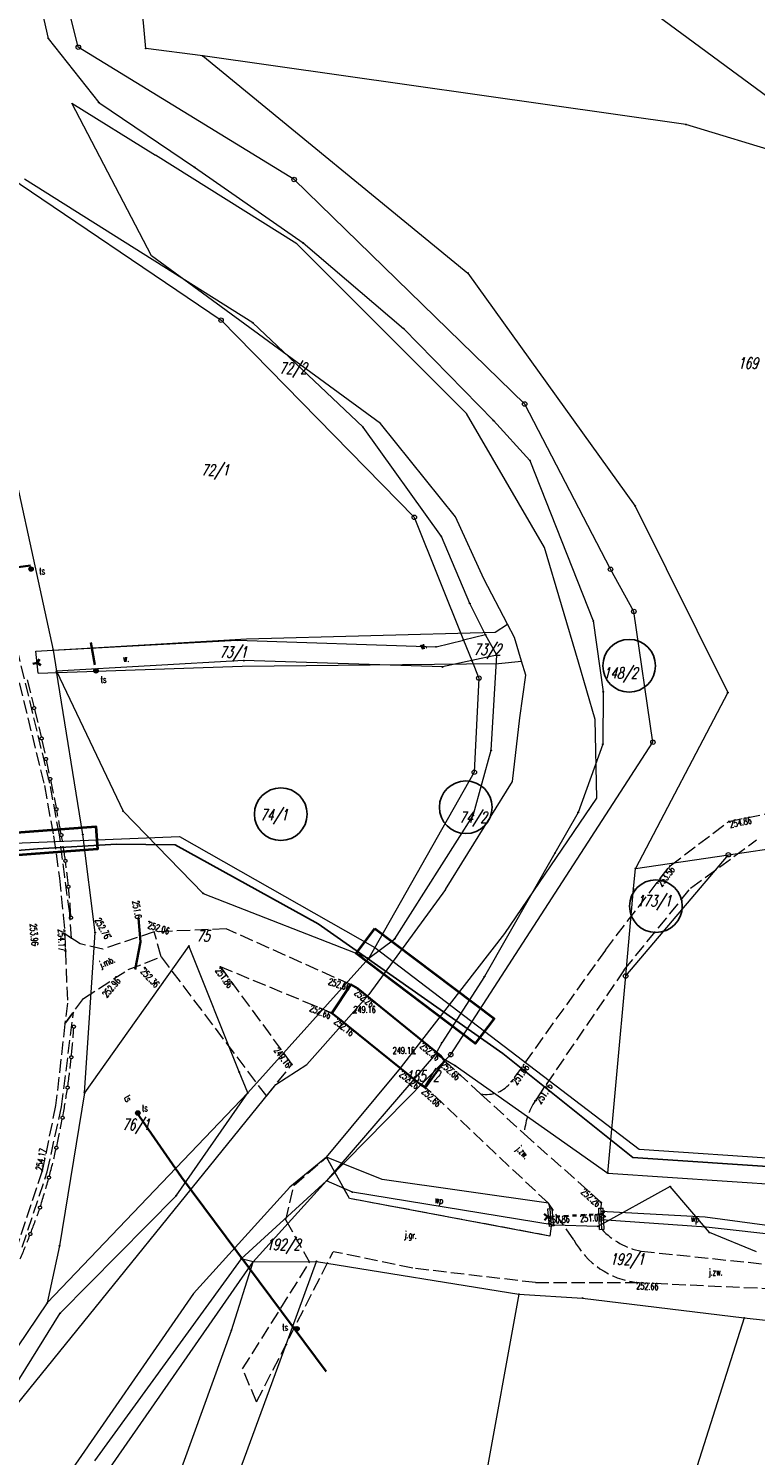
# Model space of a CAD drawing. Header units: metres. Extents: x 8389512 to 8390482, y 5507926 to 5510333.
# Tile 38 of 49: x 8390134 to 8390215, y 5509436 to 5509595. Entities that reach past the tile are written whole.
import ezdxf
from ezdxf.enums import TextEntityAlignment as Align

# ---------------------------------------------------------------- set-up
doc = ezdxf.new("R2010")
doc.units = ezdxf.units.M
doc.header["$MEASUREMENT"] = 0
for name, pattern in [('1', [0]), ('2_OTKJ', [2, 1.5, -0.5]), ('2_OTKM', [0]), ('2_OTKR', [0]), ('2_OTWP', [0]), ('4_SULO', [0])]:
    doc.linetypes.add(name, pattern=pattern)
doc.layers.get('0').update_dxf_attribs({"color": 252, "linetype": 'CONTINUOUS', "lineweight": 100})
for name, color, linetype, lineweight in [('Dzialki', 252, '1', 18), ('Numery_dzialek', 252, 'CONTINUOUS', 13), ('OTD_L_12', 252, 'CONTINUOUS', 18), ('OTK_E_T_0', 252, 'CONTINUOUS', 0), ('OTK_E_T_4', 252, 'CONTINUOUS', 0), ('OTK_L_0', 252, '2_OTKJ', 18), ('OTK_L_11', 252, 'CONTINUOUS', 18), ('OTK_L_5', 252, 'CONTINUOUS', 18), ('OTK_L_7', 252, '2_OTKM', 35), ('OTK_L_8', 252, 'CONTINUOUS', 35), ('OTR_T_0', 252, 'CONTINUOUS', 18), ('OTW_E_T_0', 252, 'CONTINUOUS', 0), ('OTW_L_0', 252, '2_OTWP', 18), ('Oz działek', 3, 'CONTINUOUS', 25), ('PROJEKTOWANA KANALIZACJA', 1, 'CONTINUOUS', 25), ('PROJEKTOWANA WODA', 220, 'CONTINUOUS', 18), ('Punkty', 252, 'CONTINUOUS', 9), ('Rury osłonowe', 20, 'CONTINUOUS', 40), ('SUL_L_1', 252, '4_SULO', 35), ('SUT_E_T_0', 252, 'CONTINUOUS', 0), ('SUT_T_0', 252, 'CONTINUOUS', 18), ('SUTP_E_T_0', 252, 'CONTINUOUS', 0), ('SUTR_T_0', 252, 'CONTINUOUS', 18)]:
    doc.layers.add(name, color=color, linetype=linetype, lineweight=lineweight)
doc.styles.get("Standard").update_dxf_attribs({"font": 'Simplex.SHX', "width": 0.75})

# ---------------------------------------------------------------- blocks, each defined once
blk = doc.blocks.new('GRO')
at = {"linetype": 'Continuous'}
blk.add_circle((0, 0), 0.045, dxfattribs=at)
blk = doc.blocks.new('GRT')
at = {"linetype": 'Continuous'}
blk.add_circle((0, 0), 0.25, dxfattribs=at)
blk = doc.blocks.new('2_OTRS')
at = {"linetype": 'Continuous'}
blk.add_circle((0, 0), 0.045, dxfattribs=at)
blk = doc.blocks.new('4_SUTK')
at = {"linetype": 'Continuous'}
for radius in [0.25, 0.225, 0.2, 0.175, 0.15, 0.125, 0.1, 0.075, 0.05, 0.025, 0.00715]:
    blk.add_circle((0, 0), radius, dxfattribs=at)
blk = doc.blocks.new('4_SUPS')
at = {"linetype": 'Continuous'}
blk.add_circle((0, 0), 0.0625, dxfattribs=at)

msp = doc.modelspace()

# ---------------------------------------------------------------- linework, layer by layer
at = {"layer": 'Dzialki'}
for p, q in [((8390147.24, 5509592.97), (8390145.64, 5509609.9)), ((8390139.7, 5509593.12), (8390136.27, 5509606.72)), ((8390230, 5509577.67), (8390190.56, 5509606.8)), ((8390134.64, 5509601.43), (8390136.35, 5509594.11)), ((8390136.35, 5509594.11), (8390141.99, 5509586.96)), ((8390163.78, 5509578.35), (8390139.7, 5509593.12)), ((8390153.58, 5509592.15), (8390147.24, 5509592.97)), ((8390207.51, 5509584.5), (8390153.58, 5509592.15)), ((8390153.58, 5509592.15), (8390183.16, 5509567.92)), ((8390141.99, 5509586.96), (8390152.67, 5509579.74)), ((8390230, 5509577.67), (8390207.51, 5509584.5)), ((8390126.6, 5509582.3), (8390155.63, 5509562.65)), ((8390152.67, 5509579.74), (8390164.78, 5509571.27)), ((8390159.18, 5509562.36), (8390133.68, 5509578.39)), ((8390189.51, 5509553.29), (8390163.78, 5509578.35)), ((8390164.78, 5509571.27), (8390175.98, 5509561.73)), ((8390183.16, 5509567.92), (8390201.85, 5509541.91)), ((8390128.94, 5509562.31), (8390136.89, 5509525.83)), ((8390155.63, 5509562.65), (8390177.19, 5509540.65)), ((8390171.47, 5509550.7), (8390159.18, 5509562.36)), ((8390175.98, 5509561.73), (8390186.03, 5509551.44)), ((8390199.09, 5509534.85), (8390189.51, 5509553.29)), ((8390180.21, 5509538.5), (8390171.47, 5509550.7)), ((8390186.03, 5509551.44), (8390190.1, 5509547)), ((8390190.1, 5509547), (8390197.17, 5509529.08)), ((8390201.85, 5509541.91), (8390212.19, 5509521.08)), ((8390177.19, 5509540.65), (8390182.69, 5509526.95)), ((8390183.4, 5509531.03), (8390180.21, 5509538.5)), ((8390201.69, 5509530.14), (8390199.09, 5509534.85)), ((8390185.15, 5509527.54), (8390183.4, 5509531.03)), ((8390203.82, 5509515.54), (8390201.69, 5509530.14)), ((8390197.17, 5509529.08), (8390198.27, 5509521.17)), ((8390136.89, 5509525.83), (8390157.44, 5509526.92)), ((8390157.44, 5509526.92), (8390179.62, 5509526.2)), ((8390179.62, 5509526.2), (8390182.69, 5509526.95)), ((8390185.15, 5509527.54), (8390182.69, 5509526.95)), ((8390182.69, 5509526.95), (8390183.62, 5509524.65)), ((8390186.41, 5509525.25), (8390185.15, 5509527.54)), ((8390136.89, 5509525.83), (8390137.27, 5509523.47)), ((8390186.41, 5509525.25), (8390183.62, 5509524.65)), ((8390185.77, 5509514.64), (8390186.41, 5509525.25)), ((8390158.16, 5509524.65), (8390137.27, 5509523.47)), ((8390180.33, 5509523.94), (8390158.16, 5509524.65)), ((8390183.62, 5509524.65), (8390180.33, 5509523.94)), ((8390183.62, 5509524.65), (8390184.4, 5509522.7)), ((8390140.21, 5509505.25), (8390137.27, 5509523.47)), ((8390137.27, 5509523.47), (8390144.69, 5509507.84)), ((8390184.4, 5509522.7), (8390183.89, 5509512.19)), ((8390198.27, 5509521.17), (8390198.22, 5509515.33)), ((8390212.19, 5509521.08), (8390201.86, 5509501.45)), ((8390181.26, 5509480.67), (8390203.82, 5509515.54)), ((8390183.77, 5509507.36), (8390185.77, 5509514.64)), ((8390198.22, 5509515.33), (8390195.48, 5509507.71)), ((8390183.89, 5509512.19), (8390172.11, 5509491.42)), ((8390144.69, 5509507.84), (8390153.63, 5509498.67)), ((8390195.48, 5509507.71), (8390192.89, 5509503.15)), ((8390212.24, 5509502.98), (8390245.73, 5509507.9)), ((8390175.02, 5509493.61), (8390183.77, 5509507.36)), ((8390141.58, 5509494.31), (8390140.21, 5509505.25)), ((8390192.89, 5509503.15), (8390185.02, 5509489.39)), ((8390200.78, 5509489.45), (8390212.24, 5509502.98)), ((8390201.86, 5509501.45), (8390212.24, 5509502.98)), ((8390201.65, 5509499.16), (8390201.86, 5509501.45)), ((8390153.63, 5509498.67), (8390172.11, 5509491.42)), ((8390200.78, 5509489.45), (8390201.65, 5509499.16)), ((8390140.4, 5509476.4), (8390141.58, 5509494.31)), ((8390172.11, 5509491.42), (8390175.02, 5509493.61)), ((8390152.02, 5509492.8), (8390140.4, 5509476.4)), ((8390157.64, 5509478.73), (8390152.02, 5509492.8)), ((8390172.11, 5509491.42), (8390158.63, 5509476.4)), ((8390185.02, 5509489.39), (8390180.25, 5509481.98)), ((8390198.8, 5509467.43), (8390200.78, 5509489.45)), ((8390179.56, 5509480.72), (8390167.41, 5509466.59)), ((8390180.25, 5509481.98), (8390179.56, 5509480.72)), ((8390179.56, 5509480.72), (8390180.67, 5509480.07)), ((8390180.67, 5509480.07), (8390181.26, 5509480.67)), ((8390167.41, 5509466.59), (8390180.67, 5509480.07)), ((8390180.67, 5509480.07), (8390181.75, 5509479.44)), ((8390181.75, 5509479.44), (8390198.8, 5509467.43)), ((8390158.63, 5509476.4), (8390157.64, 5509478.73)), ((8390136.24, 5509452.95), (8390158.63, 5509476.4)), ((8390140.4, 5509476.4), (8390137.6, 5509459.33)), ((8390150.62, 5509464.92), (8390158.63, 5509476.4)), ((8390167.41, 5509466.59), (8390157.88, 5509457.89)), ((8390159.22, 5509457.55), (8390167.41, 5509466.59)), ((8390170.28, 5509465.32), (8390167.41, 5509466.59)), ((8390198.8, 5509467.43), (8390245.43, 5509464.33)), ((8390137.69, 5509451.81), (8390150.62, 5509464.92)), ((8390192.81, 5509461.62), (8390170.28, 5509465.32)), ((8390205.74, 5509465.94), (8390197.66, 5509461.5)), ((8390210.12, 5509460.82), (8390205.74, 5509465.94)), ((8390197.66, 5509461.5), (8390192.81, 5509461.62)), ((8390215.37, 5509458.67), (8390210.12, 5509460.82)), ((8390137.6, 5509459.33), (8390136.24, 5509452.95)), ((8390116.66, 5509396.31), (8390159.22, 5509457.55)), ((8390157.88, 5509457.89), (8390141.5, 5509435.33)), ((8390156.78, 5509449.88), (8390159.22, 5509457.55)), ((8390159.22, 5509457.55), (8390157.88, 5509457.89)), ((8390159.22, 5509457.55), (8390166.28, 5509457.59)), ((8390162.9, 5509448.3), (8390166.28, 5509457.59)), ((8390166.28, 5509457.59), (8390188.85, 5509453.92)), ((8390188.85, 5509453.92), (8390179.03, 5509399.61)), ((8390188.85, 5509453.92), (8390195.98, 5509453.5)), ((8390136.24, 5509452.95), (8390125.88, 5509437.71)), ((8390195.98, 5509453.5), (8390214, 5509451.29)), ((8390099.35, 5509390.34), (8390137.69, 5509451.81)), ((8390214, 5509451.29), (8390195.17, 5509392.05)), ((8390214, 5509451.29), (8390219.71, 5509450.67)), ((8390146.4, 5509421.12), (8390156.78, 5509449.88)), ((8390151.8, 5509418.21), (8390162.9, 5509448.3))]:
    msp.add_line(p, q, dxfattribs=at)
at = {"layer": 'OTD_L_12'}
for p, q in [((8390192.55, 5509463.47), (8390192.05, 5509463.43)), ((8390192.05, 5509463.43), (8390192.23, 5509461.5)), ((8390192.55, 5509463.47), (8390192.73, 5509461.54)), ((8390197.77, 5509463.52), (8390198.27, 5509463.54)), ((8390197.87, 5509461.16), (8390197.77, 5509463.52)), ((8390198.37, 5509461.18), (8390198.27, 5509463.54)), ((8390192.12, 5509462.65), (8390192.64, 5509462.51)), ((8390192.14, 5509462.46), (8390192.66, 5509462.32)), ((8390192.73, 5509461.54), (8390192.23, 5509461.5)), ((8390198.32, 5509462.36), (8390197.81, 5509462.58)), ((8390198.33, 5509462.12), (8390197.82, 5509462.34)), ((8390197.87, 5509461.16), (8390198.37, 5509461.18))]:
    msp.add_line(p, q, dxfattribs=at)
at = {"layer": 'OTK_L_0', "linetype": '2_OTKJ'}
for p, q in [((8390127.88, 5509543.53), (8390135.91, 5509510.71)), ((8390136.51, 5509510.96), (8390128.61, 5509543.68)), ((8390137.6, 5509505.19), (8390136.51, 5509510.96)), ((8390212.31, 5509506.71), (8390234.75, 5509511.34)), ((8390135.91, 5509510.71), (8390136.93, 5509505.08)), ((8390205.73, 5509501.75), (8390212.31, 5509506.71)), ((8390136.93, 5509505.08), (8390137.6, 5509500.38)), ((8390138.19, 5509500.46), (8390137.6, 5509505.19)), ((8390208.03, 5509499.24), (8390215.39, 5509504.66)), ((8390198.52, 5509492.34), (8390205.73, 5509501.75)), ((8390137.6, 5509500.38), (8390138.02, 5509496.24)), ((8390138.75, 5509496.46), (8390138.19, 5509500.46)), ((8390200.62, 5509490.14), (8390208.03, 5509499.24)), ((8390138.02, 5509496.24), (8390138.19, 5509494.19)), ((8390138.93, 5509493.68), (8390138.75, 5509496.46)), ((8390139.89, 5509493.02), (8390138.19, 5509494.19)), ((8390138.19, 5509494.19), (8390138.26, 5509492.23)), ((8390138.19, 5509494.19), (8390138.93, 5509493.68)), ((8390148.17, 5509494.36), (8390142.44, 5509492.45)), ((8390156.19, 5509494.71), (8390148.17, 5509494.36)), ((8390148.95, 5509491.59), (8390148.17, 5509494.36)), ((8390170.12, 5509488.48), (8390156.19, 5509494.71)), ((8390138.26, 5509492.23), (8390138.49, 5509486.41)), ((8390142.44, 5509492.45), (8390139.89, 5509493.02)), ((8390198.52, 5509492.34), (8390188.02, 5509477.65)), ((8390145.26, 5509490.16), (8390148.95, 5509491.59)), ((8390148.95, 5509491.59), (8390160.69, 5509476.02)), ((8390168, 5509485.31), (8390155.55, 5509490.47)), ((8390155.55, 5509490.47), (8390163.54, 5509479.57)), ((8390140.28, 5509486.94), (8390145.26, 5509490.16)), ((8390200.62, 5509490.14), (8390190.68, 5509475.52)), ((8390170.12, 5509488.48), (8390168, 5509485.31)), ((8390170.89, 5509488.05), (8390170.12, 5509488.48)), ((8390178.05, 5509482.23), (8390170.89, 5509488.05)), ((8390137.83, 5509474.86), (8390139.16, 5509485.41)), ((8390138.21, 5509484.12), (8390140.28, 5509486.94)), ((8390138.49, 5509486.41), (8390138.21, 5509484.12)), ((8390139.16, 5509485.41), (8390138.21, 5509484.12)), ((8390138.21, 5509484.12), (8390137.17, 5509474.99)), ((8390168, 5509485.31), (8390168.64, 5509484.81)), ((8390168.64, 5509484.81), (8390175.66, 5509479.14)), ((8390180.14, 5509480.52), (8390178.05, 5509482.23)), ((8390160.69, 5509476.02), (8390163.54, 5509479.57)), ((8390175.66, 5509479.14), (8390177.18, 5509477.91)), ((8390178.46, 5509477.01), (8390180.58, 5509479.98)), ((8390180.58, 5509479.98), (8390180.14, 5509480.52)), ((8390180.58, 5509479.98), (8390184.59, 5509476.3)), ((8390177.18, 5509477.91), (8390177.83, 5509477.38)), ((8390177.83, 5509477.38), (8390178.46, 5509477.01)), ((8390192.16, 5509464.08), (8390178.46, 5509477.01)), ((8390184.59, 5509476.3), (8390189.46, 5509471.82)), ((8390137.17, 5509474.99), (8390135.66, 5509467.68)), ((8390136.24, 5509467.58), (8390137.83, 5509474.86)), ((8390189.46, 5509471.82), (8390198.06, 5509464.16)), ((8390163.78, 5509466.1), (8390167.39, 5509469.22)), ((8390169.96, 5509464.61), (8390167.39, 5509469.22)), ((8390135.66, 5509467.68), (8390132.88, 5509459.33)), ((8390133.44, 5509459.17), (8390136.24, 5509467.58)), ((8390162.84, 5509462.18), (8390163.78, 5509466.1)), ((8390192.33, 5509460.42), (8390169.96, 5509464.61)), ((8390194.99, 5509459.99), (8390192.16, 5509464.08)), ((8390192.16, 5509464.08), (8390192.3, 5509463.45)), ((8390192.3, 5509463.45), (8390192.48, 5509461.52)), ((8390198.06, 5509464.16), (8390198.02, 5509463.53)), ((8390198.12, 5509461.17), (8390198.02, 5509463.53)), ((8390162.84, 5509462.18), (8390165.51, 5509457.5)), ((8390192.48, 5509461.52), (8390192.33, 5509460.42)), ((8390159.6, 5509441.9), (8390168.14, 5509458.67)), ((8390177.02, 5509456.82), (8390168.14, 5509458.67)), ((8390202.52, 5509458.72), (8390219.14, 5509457)), ((8390158.04, 5509445.58), (8390165.51, 5509457.5)), ((8390190.72, 5509455.22), (8390177.02, 5509456.82)), ((8390190.72, 5509455.22), (8390201.99, 5509455.24)), ((8390201.99, 5509455.24), (8390218.93, 5509454.46)), ((8390159.6, 5509441.9), (8390158.04, 5509445.58))]:
    msp.add_line(p, q, dxfattribs=at)
for centre, radius, start, end in [((8390185.27, 5509479.6), 3.37, 258.3293, 324.6385), ((8390196.99, 5509471.39), 7.54, 146.7788, 176.7234), ((8390203.13, 5509464.46), 9.29, 208.7561, 262.9245), ((8390204.18, 5509466.88), 8.33, 223.2951, 258.4852)]:
    msp.add_arc(centre, radius, start, end, dxfattribs=at)
at = {"layer": 'OTK_L_11', "linetype": '2_OTKJ'}
for p, q in [((8390133.99, 5509522.51), (8390134.73, 5509519.52)), ((8390134.81, 5509519.19), (8390135.57, 5509516.13)), ((8390135.64, 5509515.79), (8390136.07, 5509513.78)), ((8390136.11, 5509513.56), (8390136.53, 5509511.55)), ((8390136.58, 5509511.33), (8390137.22, 5509508.25))]:
    msp.add_line(p, q, dxfattribs=at)
for centre in [(8390134.77, 5509519.35), (8390135.61, 5509515.96), (8390135.61, 5509515.96), (8390136.09, 5509513.67), (8390136.56, 5509511.44), (8390137.26, 5509508.07), (8390137.26, 5509508.07), (8390137.81, 5509505.18), (8390138.26, 5509502.3), (8390138.6, 5509499.41), (8390138.88, 5509495.95), (8390139.2, 5509483.79), (8390138.92, 5509480.38), (8390138.5, 5509476.99), (8390137.94, 5509473.62), (8390137.25, 5509470.27), (8390136.42, 5509466.95), (8390135.43, 5509463.6), (8390135.43, 5509463.6), (8390134.34, 5509460.64)]:
    msp.add_circle(centre, 0.17, dxfattribs=at)
for centre, radius, start, end in [((8390056.6, 5509491.12), 82.42, 9.9209, 11.7493), ((8390056.6, 5509491.12), 82.42, 7.8958, 9.7242), ((8390056.6, 5509491.12), 82.42, 5.8707, 7.6991), ((8390056.6, 5509491.12), 82.42, 3.4841, 5.674), ((8390055.5, 5509488.97), 83.86, 354.2326, 356.3411), ((8390055.5, 5509488.97), 83.86, 351.8972, 354.0057), ((8390055.5, 5509488.97), 83.86, 349.5619, 351.6704), ((8390055.5, 5509488.97), 83.86, 347.2265, 349.335), ((8390055.5, 5509488.97), 83.86, 344.8912, 346.9997), ((8390055.5, 5509488.97), 83.86, 342.5121, 344.6643), ((8390042.23, 5509496.28), 98.77, 338.9385, 340.5804), ((8390042.23, 5509496.28), 98.77, 337.1199, 338.7618)]:
    msp.add_arc(centre, radius, start, end, dxfattribs=at)
at = {"layer": 'OTK_L_5', "linetype": '2_OTKR'}
for p, q in [((8390186.21, 5509527.81), (8390187.59, 5509528.71)), ((8390188.37, 5509527.22), (8390187.59, 5509528.71)), ((8390134.96, 5509525.71), (8390158.46, 5509527.1)), ((8390158.46, 5509527.1), (8390186.21, 5509527.81)), ((8390189.15, 5509524.59), (8390188.37, 5509527.22)), ((8390135.23, 5509523.24), (8390134.96, 5509525.71)), ((8390135.23, 5509523.24), (8390157.99, 5509524.05)), ((8390157.99, 5509524.05), (8390186.59, 5509524.32)), ((8390186.59, 5509524.32), (8390189.15, 5509524.59))]:
    msp.add_line(p, q, dxfattribs=at)
at = {"layer": 'OTK_L_7', "linetype": '2_OTKM'}
for p, q in [((8390170.12, 5509488.48), (8390168, 5509485.31)), ((8390170.89, 5509488.05), (8390170.12, 5509488.48)), ((8390180.14, 5509480.52), (8390170.89, 5509488.05)), ((8390168, 5509485.31), (8390168.64, 5509484.81)), ((8390168.64, 5509484.81), (8390177.83, 5509477.38)), ((8390178.46, 5509477.01), (8390180.58, 5509479.98)), ((8390180.58, 5509479.98), (8390180.14, 5509480.52)), ((8390177.83, 5509477.38), (8390178.46, 5509477.01))]:
    msp.add_line(p, q, dxfattribs=at)
at = {"layer": 'OTK_L_8', "linetype": '2_OTKJ'}
for p, q in [((8390134.61, 5509524.28), (8390135.1, 5509524.39)), ((8390135.1, 5509524.39), (8390135.36, 5509524.81)), ((8390135.1, 5509524.39), (8390135.52, 5509524.13)), ((8390198.14, 5509462.86), (8390198.47, 5509463.23)), ((8390191.67, 5509462.89), (8390192.04, 5509462.56)), ((8390191.71, 5509462.19), (8390192.04, 5509462.56)), ((8390192.04, 5509462.56), (8390192.51, 5509462.58)), ((8390192.97, 5509462.61), (8390193.44, 5509462.63)), ((8390193.91, 5509462.65), (8390194.37, 5509462.67)), ((8390194.84, 5509462.7), (8390195.31, 5509462.72)), ((8390195.77, 5509462.74), (8390196.24, 5509462.77)), ((8390196.71, 5509462.79), (8390197.17, 5509462.81)), ((8390197.64, 5509462.84), (8390198.14, 5509462.86)), ((8390198.14, 5509462.86), (8390198.51, 5509462.53))]:
    msp.add_line(p, q, dxfattribs=at)
at = {"layer": 'OTW_L_0', "linetype": '2_OTWP'}
for p, q in [((8390138.97, 5509586.89), (8390148.3, 5509581.07)), ((8390147.86, 5509569.85), (8390138.97, 5509586.89)), ((8390164.08, 5509571.19), (8390148.3, 5509581.07)), ((8390173.42, 5509551.13), (8390147.86, 5509569.85)), ((8390183, 5509552.23), (8390164.08, 5509571.19)), ((8390181.78, 5509540.71), (8390173.42, 5509551.13)), ((8390191.72, 5509537.28), (8390183, 5509552.23)), ((8390184.95, 5509533.79), (8390181.78, 5509540.71)), ((8390195.53, 5509524.48), (8390191.72, 5509537.28)), ((8390187.59, 5509528.71), (8390184.95, 5509533.79)), ((8390188.37, 5509527.22), (8390187.59, 5509528.71)), ((8390189.15, 5509524.59), (8390188.37, 5509527.22)), ((8390189.62, 5509523.01), (8390189.15, 5509524.59)), ((8390197.39, 5509518.08), (8390195.53, 5509524.48)), ((8390188.96, 5509518.26), (8390189.62, 5509523.01)), ((8390188.15, 5509511.15), (8390188.96, 5509518.26)), ((8390197.56, 5509509.3), (8390197.39, 5509518.08)), ((8390180.69, 5509499.11), (8390188.15, 5509511.15)), ((8390187.28, 5509494.19), (8390197.56, 5509509.3)), ((8390180.69, 5509499.11), (8390172.13, 5509487.37)), ((8390178.05, 5509482.23), (8390187.28, 5509494.19)), ((8390172.13, 5509487.37), (8390169.34, 5509484.21)), ((8390165.2, 5509479.57), (8390169.34, 5509484.21)), ((8390175.66, 5509479.14), (8390178.05, 5509482.23)), ((8390161.75, 5509477.34), (8390165.2, 5509479.57)), ((8390167.39, 5509469.22), (8390175.66, 5509479.14)), ((8390132.91, 5509441.7), (8390161.75, 5509477.34)), ((8390167.39, 5509469.22), (8390163.29, 5509465.88)), ((8390169.96, 5509464.61), (8390167.39, 5509469.22)), ((8390173.6, 5509466.74), (8390167.39, 5509469.22)), ((8390192.16, 5509464.08), (8390173.6, 5509466.74)), ((8390163.29, 5509465.88), (8390152.55, 5509453.99)), ((8390192.33, 5509460.42), (8390169.96, 5509464.61)), ((8390192.16, 5509464.08), (8390192.3, 5509463.45)), ((8390192.3, 5509463.45), (8390192.48, 5509461.52)), ((8390209.64, 5509462.51), (8390198.04, 5509463.17)), ((8390198.07, 5509462.27), (8390198.04, 5509463.17)), ((8390192.48, 5509461.52), (8390192.33, 5509460.42)), ((8390198.07, 5509462.27), (8390209.78, 5509461.46)), ((8390221.84, 5509460.89), (8390209.64, 5509462.51)), ((8390209.78, 5509461.46), (8390221.81, 5509460.09)), ((8390152.55, 5509453.99), (8390133.23, 5509426.06))]:
    msp.add_line(p, q, dxfattribs=at)
at = {"layer": 'Oz działek', "linetype": 'Continuous'}
for centre in [(8390201.17, 5509524.08), (8390182.94, 5509508.28), (8390162.29, 5509507.51), (8390204.15, 5509497.24)]:
    msp.add_circle(centre, 2.94, dxfattribs=at)
at = {"layer": 'PROJEKTOWANA KANALIZACJA', "linetype": 'Continuous'}
for p, q in [((8390115.96, 5509502.05), (8390135.16, 5509503.63)), ((8390135.16, 5509503.63), (8390143.97, 5509504.16)), ((8390143.97, 5509504.16), (8390150.51, 5509504.08)), ((8390150.51, 5509504.08), (8390166.47, 5509495.26)), ((8390166.47, 5509495.26), (8390187.09, 5509480.8)), ((8390187.09, 5509480.8), (8390201.56, 5509469.17)), ((8390201.56, 5509469.17), (8390235.9, 5509466.89))]:
    msp.add_line(p, q, dxfattribs=at)
at = {"layer": 'PROJEKTOWANA WODA', "linetype": 'Continuous'}
for p, q in [((8390120.46, 5509503.77), (8390150.98, 5509505.02)), ((8390150.98, 5509505.02), (8390172.8, 5509492.64)), ((8390172.8, 5509492.64), (8390202.28, 5509470.11)), ((8390202.28, 5509470.11), (8390240.1, 5509467.59))]:
    msp.add_line(p, q, dxfattribs=at)
at = {"layer": 'Rury osłonowe', "linetype": 'Continuous', "lineweight": 40}
for points in [[(8390126.34, 5509504.97), (8390141.64, 5509506.13), (8390141.84, 5509503.61), (8390126.53, 5509502.45)], [(8390172.8, 5509494.73), (8390186.1, 5509484.69), (8390184, 5509481.91), (8390170.7, 5509491.95)]]:
    msp.add_lwpolyline(points, close=True, dxfattribs=at)
at = {"layer": 'SUL_L_1', "linetype": '4_SULO'}
for p, q in [((8390134.35, 5509535.27), (8390119.07, 5509533.27)), ((8390141.1, 5509526.66), (8390141.55, 5509524.19)), ((8390146.43, 5509495.87), (8390146.65, 5509493.27)), ((8390146.65, 5509493.27), (8390146.04, 5509490.17)), ((8390146.2, 5509474.25), (8390151.23, 5509467)), ((8390151.23, 5509467), (8390167.37, 5509445.28))]:
    msp.add_line(p, q, dxfattribs=at)

# ---------------------------------------------------------------- block references
at = {"layer": 'OTR_T_0'}
for p in [(8390212.31, 5509506.71), (8390205.73, 5509501.75), (8390147.6, 5509495.52), (8390143.35, 5509493.87), (8390134.86, 5509492.84), (8390138.26, 5509492.23), (8390147.13, 5509490.4), (8390155.55, 5509490.47), (8390143.91, 5509489.34), (8390170.12, 5509488.48), (8390170.89, 5509488.05), (8390168, 5509485.31), (8390168.64, 5509484.81), (8390170.41, 5509485.32), (8390177.26, 5509480.75), (8390163.54, 5509479.57), (8390180.14, 5509480.52), (8390180.58, 5509479.98), (8390177.83, 5509477.38), (8390188.02, 5509477.65), (8390178.46, 5509477.01), (8390190.68, 5509475.52), (8390135.66, 5509467.68), (8390198.06, 5509464.16), (8390192.04, 5509462.56), (8390198.14, 5509462.86), (8390201.99, 5509455.24)]:
    msp.add_blockref('2_OTRS', p, dxfattribs=at)
at = {"layer": 'Punkty'}
for name, p in [('GRO', (8390136.35, 5509594.11)), ('GRT', (8390139.7, 5509593.12)), ('GRO', (8390147.24, 5509592.97)), ('GRO', (8390153.58, 5509592.15)), ('GRO', (8390141.99, 5509586.96)), ('GRO', (8390207.51, 5509584.5)), ('GRO', (8390152.67, 5509579.74)), ('GRT', (8390163.78, 5509578.35)), ('GRO', (8390164.78, 5509571.27)), ('GRO', (8390183.16, 5509567.92)), ('GRT', (8390155.63, 5509562.65)), ('GRO', (8390159.18, 5509562.36)), ('GRO', (8390175.98, 5509561.73)), ('GRT', (8390189.51, 5509553.29)), ('GRO', (8390171.47, 5509550.7)), ('GRO', (8390186.03, 5509551.44)), ('GRO', (8390190.1, 5509547)), ('GRO', (8390201.85, 5509541.91)), ('GRT', (8390177.19, 5509540.65)), ('GRO', (8390180.21, 5509538.5)), ('GRT', (8390199.09, 5509534.85)), ('GRO', (8390183.4, 5509531.03)), ('GRT', (8390201.69, 5509530.14)), ('GRO', (8390197.17, 5509529.08)), ('GRO', (8390157.44, 5509526.92)), ('GRO', (8390182.69, 5509526.95)), ('GRO', (8390185.15, 5509527.54)), ('GRO', (8390136.89, 5509525.83)), ('GRO', (8390179.62, 5509526.2)), ('GRO', (8390186.41, 5509525.25)), ('GRO', (8390158.16, 5509524.65)), ('GRO', (8390180.33, 5509523.94)), ('GRO', (8390183.62, 5509524.65)), ('GRO', (8390137.27, 5509523.47)), ('GRT', (8390184.4, 5509522.7)), ('GRO', (8390198.27, 5509521.17)), ('GRO', (8390212.19, 5509521.08)), ('GRT', (8390203.82, 5509515.54)), ('GRO', (8390185.77, 5509514.64)), ('GRO', (8390198.22, 5509515.33)), ('GRT', (8390183.89, 5509512.19)), ('GRO', (8390144.69, 5509507.84)), ('GRO', (8390195.48, 5509507.71)), ('GRO', (8390183.77, 5509507.36)), ('GRO', (8390140.21, 5509505.25)), ('GRO', (8390192.89, 5509503.15)), ('GRT', (8390212.24, 5509502.98)), ('GRO', (8390201.86, 5509501.45)), ('GRO', (8390153.63, 5509498.67)), ('GRO', (8390201.65, 5509499.16)), ('GRO', (8390141.58, 5509494.31)), ('GRO', (8390175.02, 5509493.61)), ('GRO', (8390152.02, 5509492.8)), ('GRO', (8390172.11, 5509491.42)), ('GRO', (8390185.02, 5509489.39)), ('GRT', (8390200.78, 5509489.45)), ('GRO', (8390179.56, 5509480.72)), ('GRO', (8390180.25, 5509481.98)), ('GRT', (8390181.26, 5509480.67)), ('GRO', (8390180.67, 5509480.07)), ('GRO', (8390181.75, 5509479.44)), ('GRO', (8390157.64, 5509478.73)), ('GRO', (8390140.4, 5509476.4)), ('GRO', (8390158.63, 5509476.4)), ('GRO', (8390167.41, 5509466.59)), ('GRO', (8390198.8, 5509467.43)), ('GRO', (8390150.62, 5509464.92)), ('GRO', (8390170.28, 5509465.32)), ('GRO', (8390205.74, 5509465.94)), ('GRO', (8390192.81, 5509461.62)), ('GRO', (8390197.66, 5509461.5)), ('GRO', (8390210.12, 5509460.82)), ('GRO', (8390137.6, 5509459.33)), ('GRO', (8390157.88, 5509457.89)), ('GRO', (8390159.22, 5509457.55)), ('GRO', (8390166.28, 5509457.59)), ('GRO', (8390188.85, 5509453.92)), ('GRO', (8390195.98, 5509453.5)), ('GRO', (8390136.24, 5509452.95)), ('GRO', (8390137.69, 5509451.81)), ('GRO', (8390214, 5509451.29)), ('GRO', (8390156.78, 5509449.88)), ('GRO', (8390162.9, 5509448.3))]:
    msp.add_blockref(name, p, dxfattribs=at)
at = {"layer": 'SUT_T_0'}
for p in [(8390134.43, 5509534.87), (8390141.67, 5509523.51), (8390146.34, 5509474.15), (8390164.1, 5509450.07)]:
    msp.add_blockref('4_SUTK', p, dxfattribs=at)
at = {"layer": 'SUTR_T_0'}
msp.add_blockref('4_SUPS', (8390146.43, 5509495.87), dxfattribs=at)

# ---------------------------------------------------------------- texts
at = {"layer": 'Numery_dzialek', "oblique": 15, "width": 0.7}
for s, p in [('72/2', (8390162.12, 5509557.92)), ('169', (8390213.3, 5509558.49)), ('72/1', (8390153.41, 5509546.55)), ('73/1', (8390155.44, 5509526.22)), ('73/2', (8390183.81, 5509526.52)), ('148/2', (8390198.28, 5509523.89)), ('74/1', (8390159.98, 5509508.06)), ('74/2', (8390182.21, 5509507.79)), ('75', (8390152.87, 5509494.53)), ('76/1', (8390144.58, 5509473.5)), ('192/2', (8390160.65, 5509460.11)), ('192/1', (8390199.02, 5509458.46))]:
    msp.add_text(s, height=1.25, dxfattribs=at).set_placement(p, align=Align.TOP_LEFT)
for s, p in [('173/1', (8390203.93, 5509497.74)), ('185/2', (8390178.11, 5509478.19))]:
    msp.add_text(s, height=1.25, dxfattribs=at).set_placement(p, align=Align.MIDDLE)
at = {"layer": 'OTK_E_T_0', "lineweight": 9, "width": 0.7}
for s, rotation, p in [('j.mb.', 21.8982, (8390142.95, 5509490.92)), ('j.zw.', 312.6141, (8390189.22, 5509469.7))]:
    msp.add_text(s, height=0.75, rotation=rotation, dxfattribs=at).set_placement(p, align=Align.MIDDLE)
msp.add_text('j.gr.', height=0.75, rotation=355.07, dxfattribs=at).set_placement((8390176.1, 5509460.6), align=Align.MIDDLE_LEFT)
msp.add_text('j.zw.', height=0.75, dxfattribs=at).set_placement((8390210.81, 5509456.29), align=Align.MIDDLE)
at = {"layer": 'OTK_E_T_4', "lineweight": 9, "width": 0.7}
for rotation, p in [(19.5635, (8390178.18, 5509526.34)), (2.0239, (8390145.03, 5509524.9))]:
    msp.add_text('w.', height=0.75, rotation=rotation, dxfattribs=at).set_placement(p, align=Align.MIDDLE)
at = {"layer": 'OTR_T_0', "lineweight": 9, "width": 0.7}
for s, rotation, p in [('254.86', 371.6581, (8390212.31, 5509506.71)), ('252.06', 342.6535, (8390147.6, 5509495.52)), ('252.36', 313.3212, (8390147.13, 5509490.4)), ('251.86', 306.2502, (8390155.55, 5509490.47)), ('252.26', 320.8416, (8390170.89, 5509488.05)), ('252.16', 321.0607, (8390168.64, 5509484.81)), ('252.66', 317.4287, (8390180.58, 5509479.98)), ('251.66', 414.4439, (8390188.02, 5509477.65)), ('252.66', 316.6646, (8390178.46, 5509477.01)), ('251.76', 415.7886, (8390190.68, 5509475.52)), ('250.86', 362.8156, (8390192.04, 5509462.56)), ('252.66', 357.3637, (8390201.99, 5509455.24))]:
    msp.add_text(s, height=0.75, rotation=rotation, dxfattribs=at).set_placement(p, align=Align.TOP_LEFT)
for s, rotation, p in [('253.56', 412.5404, (8390205.73, 5509501.75)), ('252.76', 298.9836, (8390143.35, 5509493.87)), ('254.17', 272.0454, (8390138.26, 5509492.23)), ('252.96', 409.6673, (8390143.91, 5509489.34)), ('252.66', 342.6535, (8390170.12, 5509488.48)), ('252.66', 337.4897, (8390168, 5509485.31)), ('249.16', 306.2502, (8390163.54, 5509479.57)), ('252.26', 320.8416, (8390180.14, 5509480.52)), ('252.26', 321.0607, (8390177.83, 5509477.38)), ('252.26', 318.3086, (8390198.06, 5509464.16)), ('251.06', 362.8156, (8390198.14, 5509462.86))]:
    msp.add_text(s, height=0.75, rotation=rotation, dxfattribs=at).set_placement(p, align=Align.TOP_RIGHT)
msp.add_text('253.96', height=0.75, rotation=274.6061, dxfattribs=at).set_placement((8390134.86, 5509492.84), align=Align.MIDDLE_RIGHT)
msp.add_text('249.16', height=0.75, dxfattribs=at).set_placement((8390170.41, 5509485.32))
msp.add_text('249.16', height=0.75, dxfattribs=at).set_placement((8390177.26, 5509480.75), align=Align.RIGHT)
msp.add_text('254.17', height=0.75, rotation=78.3288, dxfattribs=at).set_placement((8390135.66, 5509467.68))
at = {"layer": 'OTW_E_T_0', "lineweight": 9, "width": 0.7}
for rotation, p in [(350.6239, (8390179.94, 5509464.29)), (356.7267, (8390208.51, 5509462.23))]:
    msp.add_text('wp', height=0.75, rotation=rotation, dxfattribs=at).set_placement(p, align=Align.MIDDLE)
at = {"layer": 'SUT_E_T_0', "lineweight": 9, "width": 0.7}
for p in [(8390135.34, 5509534.27), (8390142.18, 5509522.17), (8390146.8, 5509474.33), (8390162.45, 5509449.86)]:
    msp.add_text('ts', height=0.75, dxfattribs=at).set_placement(p)
at = {"layer": 'SUTP_E_T_0', "lineweight": 9, "width": 0.7}
msp.add_text('ts', height=0.75, rotation=302.3188, dxfattribs=at).set_placement((8390145.24, 5509475.78), align=Align.MIDDLE)
at = {"layer": 'SUTR_T_0', "lineweight": 9, "width": 0.7}
msp.add_text('251.6', height=0.75, rotation=279.7823, dxfattribs=at).set_placement((8390146.43, 5509495.87), align=Align.MIDDLE_RIGHT)

doc.saveas('drawing.dxf')
